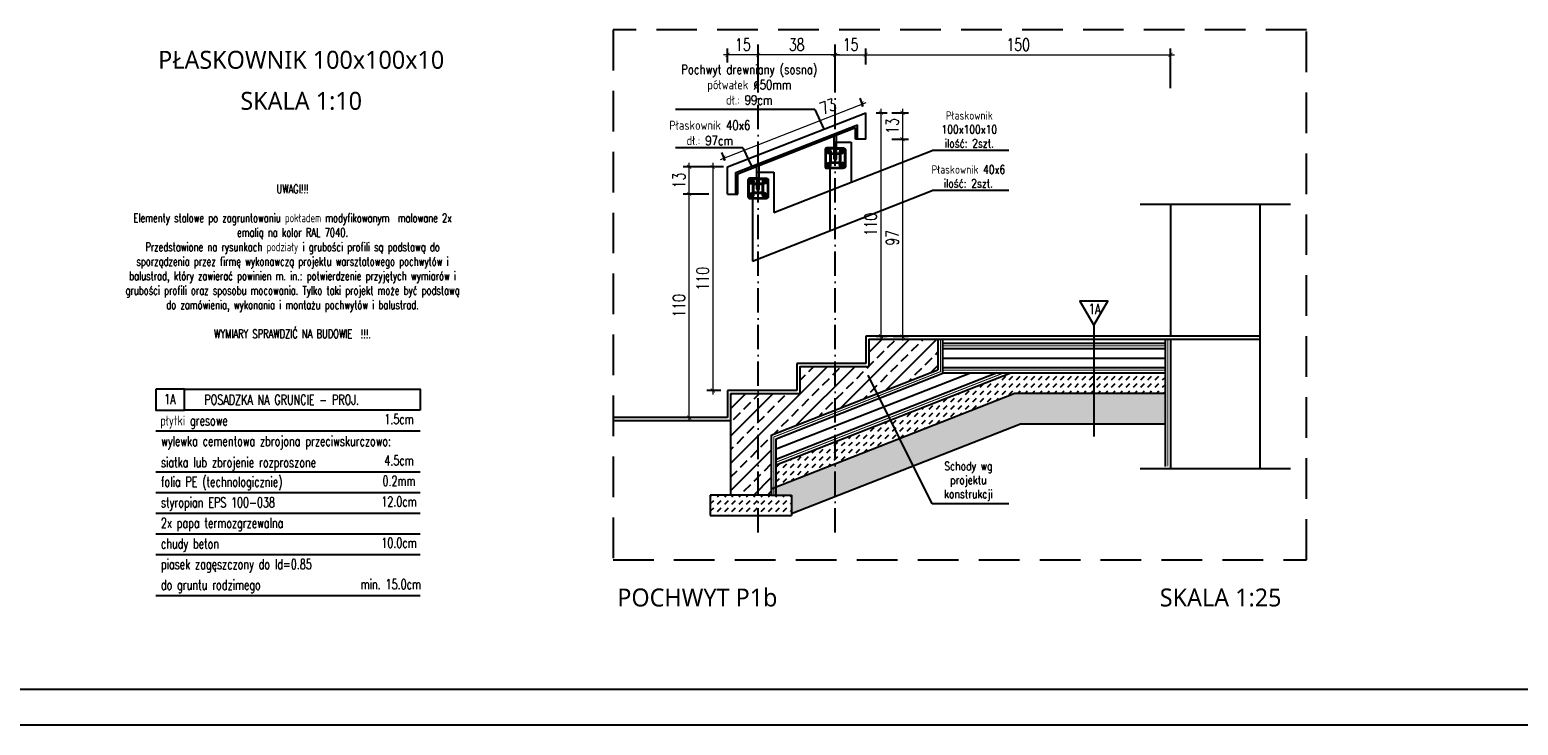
# Model space of a CAD drawing. Header units: millimetres. Extents: x 31969 to 285678, y -69766 to -1123.
# Tile 46 of 176: x 140356 to 141822, y -17558 to -16873. Entities that reach past the tile are written whole.
import ezdxf
from ezdxf.enums import TextEntityAlignment as Align
from ezdxf.lldxf.tags import DXFTag

# ---------------------------------------------------------------- set-up
doc = ezdxf.new("R2010")
doc.units = ezdxf.units.MM
for name, pattern in [('ACAD_ISO03W100', [30, 12, -18]), ('ACAD_ISO10W100', [18, 12, -3, 0, -3]), ('HIDDEN', [0.375, 0.25, -0.125])]:
    doc.linetypes.add(name, pattern=pattern)
for name, color, linetype in [('a-balustrada i pochwyt', 1, 'Continuous'), ('a-balustrady detal', 5, 'Continuous'), ('a-biblioteka', 251, 'Continuous'), ('a-opis 1', 3, 'Continuous'), ('a-opis 2', 1, 'Continuous'), ('a-opis 3', 15, 'Continuous'), ('a-osie', 4, 'ACAD_ISO10W100'), ('a-przekrój 2', 251, 'Continuous'), ('a-przekrój 4', 118, 'Continuous'), ('a-przerywana', 250, 'HIDDEN'), ('a-ramka', 7, 'Continuous'), ('a-widokowa', 3, 'Continuous'), ('a-wymiary', 11, 'Continuous')]:
    doc.layers.add(name, color=color, linetype=linetype)
doc.layers.add('a-pochwyt', color=1, linetype='Continuous', plot=False)
doc.styles.add('PRZEKRÓJ2', font='l_10646.ttf')
doc.styles.add('RS01507', font='romans.shx', dxfattribs={"width": 0.7, "height": 0.15})
doc.styles.add('WYMIAR', font='romans.shx', dxfattribs={"width": 0.8})
doc.styles.add('WYMIARY', font='simplex.shx', dxfattribs={"width": 0.75})
doc.linetypes.add('BATTING', pattern='A,0.0001,-0.1,[134,ltypeshp.shx,S=0.1,R=0,X=-0.1,Y=0],-0.2,[134,ltypeshp.shx,S=0.1,R=180,X=0.1,Y=0],-0.1', length=0.4001)
tags = doc.linetypes.add('DASHED', pattern=[0.75, 0.5, -0.25]).pattern_tags.tags
tags[6:7] = [DXFTag(74, 4), DXFTag(75, 0), DXFTag(340, '0'), DXFTag(46, 1.0), DXFTag(50, 0.0), DXFTag(44, 0.0), DXFTag(45, 0.0)]
tags[4:5] = [DXFTag(74, 4), DXFTag(75, 0), DXFTag(340, '0'), DXFTag(46, 1.0), DXFTag(50, 0.0), DXFTag(44, 0.0), DXFTag(45, 0.0)]
tags = doc.linetypes.add('DASHED2', pattern=[0.375, 0.25, -0.125]).pattern_tags.tags
tags[6:7] = [DXFTag(74, 4), DXFTag(75, 0), DXFTag(340, '0'), DXFTag(46, 1.0), DXFTag(50, 0.0), DXFTag(44, 0.0), DXFTag(45, 0.0)]
tags[4:5] = [DXFTag(74, 4), DXFTag(75, 0), DXFTag(340, '0'), DXFTag(46, 1.0), DXFTag(50, 0.0), DXFTag(44, 0.0), DXFTag(45, 0.0)]
doc.dimstyles.new('MAREK50', dxfattribs={"dimtxt": 12.5, "dimasz": 5, "dimexe": 3, "dimexo": 2, "dimgap": 3.5, "dimtad": 1, "dimdec": 1, "dimdsep": 46, "dimtxsty": 'WYMIARY', "dimblk1": 'ARCHTICK', "dimblk2": 'ARCHTICK', "dimsah": 1, "dimcen": 2.5, "dimdle": 5, "dimadec": 0, "dimazin": 0, "dimtfac": 1, "dimtdec": 1, "dimtmove": 1, "dimatfit": 3, "dimldrblk": 'ARCHTICK', "dimfxl": 1, "dimtolj": 1, "dimtzin": 0, "dimarcsym": 0})
pattern_1 = [(45, (-139143.6228, 17401.3717), (2e-16, 3.59210245), [2.54, -2.54])]

# ---------------------------------------------------------------- blocks, each defined once
blk = doc.blocks.new('_ARCHTICK')
at = {"color": 0, "linetype": 'ByBlock', "const_width": 0.15}
blk.add_lwpolyline([(-0.5, -0.5), (0.5, 0.5)], dxfattribs=at)
blk = doc.blocks.new('*D221')
at = {"layer": 'a-wymiary', "color": 0, "lineweight": 0, "ltscale": 100}
blk.add_line((139275.46, -17179.38), (139275.46, -17293.38), dxfattribs=at)
at = {"layer": 'a-wymiary', "color": 0, "linetype": 'ACAD_ISO03W100', "lineweight": -2, "ltscale": 100}
blk.add_line((139273.18, -17181.38), (139278.46, -17181.38), dxfattribs=at)
at = {"layer": 'a-wymiary', "color": 0, "lineweight": -2, "ltscale": 100}
blk.add_line((139273.18, -17291.38), (139278.46, -17291.38), dxfattribs=at)
at = {"layer": 'DEFPOINTS', "color": 0, "ltscale": 100}
for p in [(139271.18, -17181.38), (139271.18, -17291.38), (139275.46, -17291.38)]:
    blk.add_point(p, dxfattribs=at)
at = {"layer": 'a-wymiary', "color": 0, "lineweight": 0, "ltscale": 100, "xscale": 2, "yscale": 2, "zscale": 2}
for p, rotation in [((139275.46, -17181.38), 90), ((139275.46, -17291.38), 270)]:
    blk.add_blockref('_ARCHTICK', p, dxfattribs=dict(at, rotation=rotation))
at = {"layer": 'a-wymiary', "color": 0, "ltscale": 100, "insert": (139270.46, -17236.38), "char_height": 6, "attachment_point": 5, "rotation": 90, "style": 'WYMIARY'}
blk.add_mtext('\\A1;110', dxfattribs=at)
blk = doc.blocks.new('*D222')
at = {"layer": 'a-wymiary', "color": 0, "lineweight": 0, "ltscale": 100}
blk.add_line((139286.07, -17179.38), (139286.07, -17196.38), dxfattribs=at)
at = {"layer": 'a-wymiary', "color": 0, "linetype": 'ACAD_ISO03W100', "lineweight": -2, "ltscale": 100}
blk.add_line((139280.79, -17181.38), (139289.07, -17181.38), dxfattribs=at)
at = {"layer": 'a-wymiary', "color": 0, "lineweight": -2, "ltscale": 100}
blk.add_line((139280.79, -17194.38), (139289.07, -17194.38), dxfattribs=at)
at = {"layer": 'DEFPOINTS', "color": 0, "ltscale": 100}
for p in [(139278.79, -17181.38), (139278.79, -17194.38), (139286.07, -17194.38)]:
    blk.add_point(p, dxfattribs=at)
at = {"layer": 'a-wymiary', "color": 0, "lineweight": 0, "ltscale": 100, "xscale": 2, "yscale": 2, "zscale": 2}
for p, rotation in [((139286.07, -17181.38), 90), ((139286.07, -17194.38), 270)]:
    blk.add_blockref('_ARCHTICK', p, dxfattribs=dict(at, rotation=rotation))
at = {"layer": 'a-wymiary', "color": 0, "ltscale": 100, "insert": (139281.07, -17187.88), "char_height": 6, "attachment_point": 5, "rotation": 90, "style": 'WYMIARY'}
blk.add_mtext('\\A1;13', dxfattribs=at)
blk = doc.blocks.new('*D223')
at = {"layer": 'a-wymiary', "color": 0, "lineweight": 0, "ltscale": 100}
blk.add_line((139286.07, -17192.38), (139286.07, -17293.38), dxfattribs=at)
at = {"layer": 'a-wymiary', "color": 0, "linetype": 'ACAD_ISO03W100', "lineweight": -2, "ltscale": 100}
blk.add_line((139281.42, -17194.38), (139289.07, -17194.38), dxfattribs=at)
at = {"layer": 'a-wymiary', "color": 0, "lineweight": -2, "ltscale": 100}
blk.add_line((139281.42, -17291.38), (139289.07, -17291.38), dxfattribs=at)
at = {"layer": 'DEFPOINTS', "color": 0, "ltscale": 100}
for p in [(139279.42, -17194.38), (139279.42, -17291.38), (139286.07, -17291.38)]:
    blk.add_point(p, dxfattribs=at)
at = {"layer": 'a-wymiary', "color": 0, "lineweight": 0, "ltscale": 100, "xscale": 2, "yscale": 2, "zscale": 2}
for p, rotation in [((139286.07, -17194.38), 90), ((139286.07, -17291.38), 270)]:
    blk.add_blockref('_ARCHTICK', p, dxfattribs=dict(at, rotation=rotation))
at = {"layer": 'a-wymiary', "color": 0, "ltscale": 100, "insert": (139281.07, -17242.88), "char_height": 6, "attachment_point": 5, "rotation": 90, "style": 'WYMIARY'}
blk.add_mtext('\\A1;97', dxfattribs=at)
blk = doc.blocks.new('*D228')
at = {"layer": 'a-wymiary', "color": 0, "linetype": 'ACAD_ISO03W100', "lineweight": -2, "ltscale": 100}
blk.add_line((139196.71, -17208.05), (139189.73, -17208.05), dxfattribs=at)
at = {"layer": 'a-wymiary', "color": 0, "lineweight": 0, "ltscale": 100}
blk.add_line((139192.73, -17206.05), (139192.73, -17320.05), dxfattribs=at)
at = {"layer": 'a-wymiary', "color": 0, "lineweight": -2, "ltscale": 100}
blk.add_line((139196.71, -17318.05), (139189.73, -17318.05), dxfattribs=at)
at = {"layer": 'DEFPOINTS', "color": 0, "ltscale": 100}
for p in [(139198.71, -17208.05), (139192.73, -17318.05), (139198.71, -17318.05)]:
    blk.add_point(p, dxfattribs=at)
at = {"layer": 'a-wymiary', "color": 0, "lineweight": 0, "ltscale": 100, "xscale": 2, "yscale": 2, "zscale": 2}
for p, rotation in [((139192.73, -17208.05), 90), ((139192.73, -17318.05), 270)]:
    blk.add_blockref('_ARCHTICK', p, dxfattribs=dict(at, rotation=rotation))
at = {"layer": 'a-wymiary', "color": 0, "ltscale": 100, "insert": (139187.73, -17263.05), "char_height": 6, "attachment_point": 5, "rotation": 90, "style": 'WYMIARY'}
blk.add_mtext('\\A1;110', dxfattribs=at)
blk = doc.blocks.new('*D229')
at = {"layer": 'a-wymiary', "color": 0, "lineweight": -2, "ltscale": 100}
blk.add_line((139190.73, -17221.38), (139178.12, -17221.38), dxfattribs=at)
at = {"layer": 'a-wymiary', "color": 0, "lineweight": 0, "ltscale": 100}
blk.add_line((139181.12, -17333.38), (139181.12, -17219.38), dxfattribs=at)
at = {"layer": 'a-wymiary', "color": 0, "linetype": 'ACAD_ISO03W100', "lineweight": -2, "ltscale": 100}
blk.add_line((139182.14, -17331.38), (139178.12, -17331.38), dxfattribs=at)
at = {"layer": 'DEFPOINTS', "color": 0, "ltscale": 100}
for p in [(139181.12, -17221.38), (139192.73, -17221.38), (139184.14, -17331.38)]:
    blk.add_point(p, dxfattribs=at)
at = {"layer": 'a-wymiary', "color": 0, "lineweight": 0, "ltscale": 100, "xscale": 2, "yscale": 2, "zscale": 2}
for p, rotation in [((139181.12, -17221.38), 90), ((139181.12, -17331.38), 270)]:
    blk.add_blockref('_ARCHTICK', p, dxfattribs=dict(at, rotation=rotation))
at = {"layer": 'a-wymiary', "color": 0, "ltscale": 100, "insert": (139176.12, -17276.38), "char_height": 6, "attachment_point": 5, "rotation": 90, "style": 'WYMIARY'}
blk.add_mtext('\\A1;110', dxfattribs=at)
blk = doc.blocks.new('*D230')
at = {"layer": 'a-wymiary', "color": 0, "lineweight": -2, "ltscale": 100}
blk.add_line((139198.01, -17208.05), (139178.12, -17208.05), dxfattribs=at)
at = {"layer": 'a-wymiary', "color": 0, "lineweight": 0, "ltscale": 100}
blk.add_line((139181.12, -17223.38), (139181.12, -17206.05), dxfattribs=at)
at = {"layer": 'a-wymiary', "color": 0, "linetype": 'ACAD_ISO03W100', "lineweight": -2, "ltscale": 100}
blk.add_line((139190.73, -17221.38), (139178.12, -17221.38), dxfattribs=at)
at = {"layer": 'DEFPOINTS', "color": 0, "ltscale": 100}
for p in [(139181.12, -17208.05), (139200.01, -17208.05), (139192.73, -17221.38)]:
    blk.add_point(p, dxfattribs=at)
at = {"layer": 'a-wymiary', "color": 0, "lineweight": 0, "ltscale": 100, "xscale": 2, "yscale": 2, "zscale": 2}
for p, rotation in [((139181.12, -17208.05), 90), ((139181.12, -17221.38), 270)]:
    blk.add_blockref('_ARCHTICK', p, dxfattribs=dict(at, rotation=rotation))
at = {"layer": 'a-wymiary', "color": 0, "ltscale": 100, "insert": (139176.12, -17214.72), "char_height": 6, "attachment_point": 5, "rotation": 90, "style": 'WYMIARY'}
blk.add_mtext('\\A1;13', dxfattribs=at)
blk = doc.blocks.new('*D224')
at = {"layer": 'a-wymiary', "color": 0, "lineweight": -2, "ltscale": 100}
blk.add_line((139215.01, -17159.66), (139215.01, -17149.83), dxfattribs=at)
at = {"layer": 'a-wymiary', "color": 0, "linetype": 'ACAD_ISO03W100', "lineweight": -2, "ltscale": 100}
blk.add_line((139253.01, -17159.66), (139253.01, -17149.83), dxfattribs=at)
at = {"layer": 'a-wymiary', "color": 0, "lineweight": 0, "ltscale": 100}
blk.add_line((139255.01, -17152.83), (139213.01, -17152.83), dxfattribs=at)
at = {"layer": 'DEFPOINTS', "color": 0, "ltscale": 100}
for p in [(139215.01, -17152.83), (139215.01, -17161.66), (139253.01, -17161.66)]:
    blk.add_point(p, dxfattribs=at)
at = {"layer": 'a-wymiary', "color": 0, "lineweight": 0, "ltscale": 100, "xscale": 2, "yscale": 2, "zscale": 2, "rotation": 180}
blk.add_blockref('_ARCHTICK', (139215.01, -17152.83), dxfattribs=at)
at = {"layer": 'a-wymiary', "color": 0, "lineweight": 0, "ltscale": 100, "xscale": 2, "yscale": 2, "zscale": 2}
blk.add_blockref('_ARCHTICK', (139253.01, -17152.83), dxfattribs=at)
at = {"layer": 'a-wymiary', "color": 0, "ltscale": 100, "insert": (139234.01, -17147.83), "char_height": 6, "attachment_point": 5, "style": 'WYMIARY'}
blk.add_mtext('\\A1;38', dxfattribs=at)
blk = doc.blocks.new('*D225')
at = {"layer": 'a-wymiary', "color": 0, "lineweight": -2, "ltscale": 100}
blk.add_line((139200.01, -17156.63), (139200.01, -17149.83), dxfattribs=at)
at = {"layer": 'a-wymiary', "color": 0, "linetype": 'ACAD_ISO03W100', "lineweight": -2, "ltscale": 100}
blk.add_line((139215.01, -17156.63), (139215.01, -17149.83), dxfattribs=at)
at = {"layer": 'a-wymiary', "color": 0, "lineweight": 0, "ltscale": 100}
blk.add_line((139217.01, -17152.83), (139198.01, -17152.83), dxfattribs=at)
at = {"layer": 'DEFPOINTS', "color": 0, "ltscale": 100}
for p in [(139200.01, -17152.83), (139200.01, -17158.63), (139215.01, -17158.63)]:
    blk.add_point(p, dxfattribs=at)
at = {"layer": 'a-wymiary', "color": 0, "lineweight": 0, "ltscale": 100, "xscale": 2, "yscale": 2, "zscale": 2, "rotation": 180}
blk.add_blockref('_ARCHTICK', (139200.01, -17152.83), dxfattribs=at)
at = {"layer": 'a-wymiary', "color": 0, "lineweight": 0, "ltscale": 100, "xscale": 2, "yscale": 2, "zscale": 2}
blk.add_blockref('_ARCHTICK', (139215.01, -17152.83), dxfattribs=at)
at = {"layer": 'a-wymiary', "color": 0, "ltscale": 100, "insert": (139207.51, -17147.83), "char_height": 6, "attachment_point": 5, "style": 'WYMIARY'}
blk.add_mtext('\\A1;15', dxfattribs=at)
blk = doc.blocks.new('*D226')
at = {"layer": 'a-wymiary', "color": 0, "linetype": 'ACAD_ISO03W100', "lineweight": -2, "ltscale": 100}
blk.add_line((139253.01, -17157.66), (139253.01, -17149.83), dxfattribs=at)
at = {"layer": 'a-wymiary', "color": 0, "lineweight": -2, "ltscale": 100}
blk.add_line((139268.01, -17157.66), (139268.01, -17149.83), dxfattribs=at)
at = {"layer": 'a-wymiary', "color": 0, "lineweight": 0, "ltscale": 100}
blk.add_line((139251.01, -17152.83), (139270.01, -17152.83), dxfattribs=at)
at = {"layer": 'DEFPOINTS', "color": 0, "ltscale": 100}
for p in [(139268.01, -17152.83), (139253.01, -17159.66), (139268.01, -17159.66)]:
    blk.add_point(p, dxfattribs=at)
at = {"layer": 'a-wymiary', "color": 0, "lineweight": 0, "ltscale": 100, "xscale": 2, "yscale": 2, "zscale": 2, "rotation": 180}
blk.add_blockref('_ARCHTICK', (139253.01, -17152.83), dxfattribs=at)
at = {"layer": 'a-wymiary', "color": 0, "lineweight": 0, "ltscale": 100, "xscale": 2, "yscale": 2, "zscale": 2}
blk.add_blockref('_ARCHTICK', (139268.01, -17152.83), dxfattribs=at)
at = {"layer": 'a-wymiary', "color": 0, "ltscale": 100, "insert": (139260.51, -17147.83), "char_height": 6, "attachment_point": 5, "style": 'WYMIARY'}
blk.add_mtext('\\A1;15', dxfattribs=at)
blk = doc.blocks.new('*D227')
at = {"layer": 'a-wymiary', "color": 0, "linetype": 'ACAD_ISO03W100', "lineweight": -2, "ltscale": 100}
blk.add_line((139268.01, -17157.66), (139268.01, -17149.83), dxfattribs=at)
at = {"layer": 'a-wymiary', "color": 0, "lineweight": -2, "ltscale": 100}
blk.add_line((139418.01, -17169.2), (139418.01, -17149.83), dxfattribs=at)
at = {"layer": 'a-wymiary', "color": 0, "lineweight": 0, "ltscale": 100}
blk.add_line((139266.01, -17152.83), (139420.01, -17152.83), dxfattribs=at)
at = {"layer": 'DEFPOINTS', "color": 0, "ltscale": 100}
for p in [(139418.01, -17152.83), (139268.01, -17159.66), (139418.01, -17171.2)]:
    blk.add_point(p, dxfattribs=at)
at = {"layer": 'a-wymiary', "color": 0, "lineweight": 0, "ltscale": 100, "xscale": 2, "yscale": 2, "zscale": 2, "rotation": 180}
blk.add_blockref('_ARCHTICK', (139268.01, -17152.83), dxfattribs=at)
at = {"layer": 'a-wymiary', "color": 0, "lineweight": 0, "ltscale": 100, "xscale": 2, "yscale": 2, "zscale": 2}
blk.add_blockref('_ARCHTICK', (139418.01, -17152.83), dxfattribs=at)
at = {"layer": 'a-wymiary', "color": 0, "ltscale": 100, "insert": (139343.01, -17147.83), "char_height": 6, "attachment_point": 5, "style": 'WYMIARY'}
blk.add_mtext('\\A1;150', dxfattribs=at)
blk = doc.blocks.new('*D231')
at = {"layer": 'a-wymiary', "color": 0, "lineweight": 0, "ltscale": 100}
blk.add_line((139196.43, -17204.4), (139268.15, -17176.27), dxfattribs=at)
at = {"layer": 'a-wymiary', "color": 0, "lineweight": -2, "ltscale": 100}
blk.add_line((139266.78, -17178.26), (139265.19, -17174.21), dxfattribs=at)
at = {"layer": 'a-wymiary', "color": 0, "linetype": 'ACAD_ISO03W100', "lineweight": -2, "ltscale": 100}
blk.add_line((139198.78, -17204.93), (139197.19, -17200.87), dxfattribs=at)
at = {"layer": 'DEFPOINTS', "color": 0, "ltscale": 100}
for p in [(139266.29, -17177), (139267.51, -17180.12), (139199.51, -17206.79)]:
    blk.add_point(p, dxfattribs=at)
at = {"layer": 'a-wymiary', "color": 0, "lineweight": 0, "ltscale": 100, "xscale": 2, "yscale": 2, "zscale": 2}
for p, rotation in [((139266.29, -17177), 21.41292078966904), ((139198.29, -17203.67), 201.4129207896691)]:
    blk.add_blockref('_ARCHTICK', p, dxfattribs=dict(at, rotation=rotation))
at = {"layer": 'a-wymiary', "color": 0, "ltscale": 100, "insert": (139249.43, -17178.24), "char_height": 6, "attachment_point": 5, "rotation": 21.41292, "style": 'WYMIARY'}
blk.add_mtext('\\A1;73', dxfattribs=at)
blk = doc.blocks.new('A$C15DF2087')
at = {"layer": 'a-przekrój 4'}
h = blk.add_hatch(dxfattribs=at)
h.set_pattern_fill('BRASS,_O', color=256, scale=1.5, angle=45)
h.set_pattern_definition([(45, (-139143.623, 17401.372), (-6.7351921, 6.7351921), []), (45, (-139146.99, 17404.739), (-6.7351921, 6.7351921), [4.7625, -2.38125])])
h.paths.add_polyline_path([(159.88, 93.46), (159.88, 108.5), (125.88, 108.5), (125.88, 95.17), (91.88, 95.17), (91.88, 81.83), (57.88, 81.83), (57.88, 31.83), (77.88, 31.83), (77.88, 61.31)])
h = blk.add_hatch(dxfattribs=at)
h.set_pattern_fill('DASH', color=256, scale=0.8, angle=45, style=0)
h.set_pattern_definition(pattern_1)
h.paths.add_polyline_path([(195.82, 92), (271.9, 92), (271.9, 82), (197.71, 82), (77.88, 35.01), (77.88, 45.75)])
at = {"layer": 'a-przekrój 4', "ltscale": 1.5}
h = blk.add_hatch(dxfattribs=at)
h.set_pattern_fill('DOTS', color=256, angle=45, style=0)
h.set_pattern_definition([(45, (-139143.6228, 17401.3717), (-0.561266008, 1.683798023), [0, -1.5875])])
h.paths.add_polyline_path([(200.55, 67), (271.9, 67), (271.9, 82), (197.71, 82), (77.88, 35.01), (77.88, 31.83), (87.88, 31.83), (87.88, 22.82)])
at = {"layer": 'a-przekrój 4'}
h = blk.add_hatch(dxfattribs=at)
h.set_pattern_fill('DASH', color=256, scale=0.8, angle=45, style=0)
h.set_pattern_definition(pattern_1)
h.paths.add_polyline_path([(57.88, 31.83), (47.88, 31.83), (47.88, 21.83), (87.88, 21.83), (87.88, 31.83), (77.88, 31.83)])
at = {"layer": 'a-balustrada i pochwyt'}
for p, q in [((79.14, 170.85), (157.08, 201.42)), ((68.65, 147.02), (157.08, 181.69)), ((236.7, 115.4), (236.7, 60.72))]:
    blk.add_line(p, q, dxfattribs=at)
blk.add_lwpolyline([(236.7, 115.4), (243.58, 127.31), (229.83, 127.31), (236.7, 115.4), (236.7, 115.4)], dxfattribs=at)
at = {"layer": 'a-balustrady detal', "ltscale": 0.1}
for p, q in [((56.38, 193.32), (124.38, 219.99)), ((124.38, 206.99), (124.38, 219.99)), ((61.38, 189.91), (119.38, 212.66)), ((119.38, 206.99), (119.38, 212.66)), ((124.38, 206.99), (119.38, 206.99)), ((56.38, 179.99), (56.38, 193.32)), ((56.38, 179.99), (61.38, 179.99))]:
    blk.add_line(p, q, dxfattribs=at)
at = {"layer": 'a-balustrady detal', "ltscale": 0.5}
blk.add_line((61.38, 179.99), (61.38, 189.91), dxfattribs=at)
at = {"layer": 'a-biblioteka', "ltscale": 0.1}
for p, q in [((60.38, 190.59), (120.38, 214.12)), ((120.38, 206.99), (120.38, 214.12)), ((104.91, 200.99), (106.18, 200.99)), ((105.33, 201.48), (106.18, 201.98)), ((105.33, 200.5), (105.33, 201.48)), ((106.18, 200.01), (105.33, 200.5)), ((106.18, 199.72), (106.18, 202.26)), ((106.18, 199.72), (106.18, 202.26)), ((107.03, 201.48), (106.18, 201.98)), ((107.45, 200.99), (106.18, 200.99)), ((106.18, 200.01), (107.03, 200.5)), ((107.03, 200.5), (107.03, 201.48)), ((109.98, 202.69), (108.78, 202.69)), ((108.78, 202.29), (109.98, 202.29)), ((108.78, 200.19), (109.98, 200.19)), ((109.98, 199.79), (108.78, 199.79)), ((111.31, 200.99), (112.58, 200.99)), ((111.74, 201.48), (112.58, 201.98)), ((111.74, 200.5), (111.74, 201.48)), ((112.58, 200.01), (111.74, 200.5)), ((112.58, 199.72), (112.58, 202.26)), ((112.58, 199.72), (112.58, 202.26)), ((113.43, 201.48), (112.58, 201.98)), ((113.85, 200.99), (112.58, 200.99)), ((112.58, 200.01), (113.43, 200.5)), ((113.43, 200.5), (113.43, 201.48)), ((60.38, 179.99), (60.38, 190.59)), ((104.91, 194.39), (106.18, 194.39)), ((106.18, 195.38), (105.33, 194.88)), ((105.33, 194.88), (105.33, 193.9)), ((105.33, 193.9), (106.18, 193.41)), ((106.18, 195.66), (106.18, 193.12)), ((106.18, 195.66), (106.18, 193.12)), ((106.18, 195.38), (107.03, 194.88)), ((107.45, 194.39), (106.18, 194.39)), ((107.03, 193.9), (106.18, 193.41)), ((107.03, 194.88), (107.03, 193.9)), ((111.31, 194.39), (112.58, 194.39)), ((112.58, 195.38), (111.74, 194.88)), ((111.74, 194.88), (111.74, 193.9)), ((111.74, 193.9), (112.58, 193.41)), ((112.58, 195.66), (112.58, 193.12)), ((112.58, 195.66), (112.58, 193.12)), ((112.58, 195.38), (113.43, 194.88)), ((113.85, 194.39), (112.58, 194.39)), ((113.43, 193.9), (112.58, 193.41)), ((113.43, 194.88), (113.43, 193.9)), ((66.91, 186.09), (68.18, 186.09)), ((67.33, 186.58), (68.18, 187.07)), ((67.33, 185.6), (67.33, 186.58)), ((68.18, 185.11), (67.33, 185.6)), ((68.18, 184.82), (68.18, 187.36)), ((68.18, 184.82), (68.18, 187.36)), ((69.03, 186.58), (68.18, 187.07)), ((69.45, 186.09), (68.18, 186.09)), ((68.18, 185.11), (69.03, 185.6)), ((69.03, 185.6), (69.03, 186.58)), ((71.98, 187.79), (70.78, 187.79)), ((70.78, 187.39), (71.98, 187.39)), ((70.78, 185.29), (71.98, 185.29)), ((71.98, 184.89), (70.78, 184.89)), ((73.31, 186.09), (74.58, 186.09)), ((73.74, 186.58), (74.58, 187.07)), ((73.74, 185.6), (73.74, 186.58)), ((74.58, 185.11), (73.74, 185.6)), ((74.58, 184.82), (74.58, 187.36)), ((74.58, 184.82), (74.58, 187.36)), ((75.43, 186.58), (74.58, 187.07)), ((75.85, 186.09), (74.58, 186.09)), ((74.58, 185.11), (75.43, 185.6)), ((75.43, 185.6), (75.43, 186.58)), ((66.91, 179.49), (68.18, 179.49)), ((68.18, 180.47), (67.33, 179.98)), ((67.33, 179.98), (67.33, 179)), ((67.33, 179), (68.18, 178.51)), ((68.18, 180.76), (68.18, 178.22)), ((68.18, 180.76), (68.18, 178.22)), ((68.18, 180.47), (69.03, 179.98)), ((69.45, 179.49), (68.18, 179.49)), ((69.03, 179), (68.18, 178.51)), ((69.03, 179.98), (69.03, 179)), ((73.31, 179.49), (74.58, 179.49)), ((74.58, 180.47), (73.74, 179.98)), ((73.74, 179.98), (73.74, 179)), ((73.74, 179), (74.58, 178.51)), ((74.58, 180.76), (74.58, 178.22)), ((74.58, 180.76), (74.58, 178.22)), ((74.58, 180.47), (75.43, 179.98)), ((75.85, 179.49), (74.58, 179.49)), ((75.43, 179), (74.58, 178.51)), ((75.43, 179.98), (75.43, 179))]:
    blk.add_line(p, q, dxfattribs=at)
for points in [[(108.78, 202.29), (105.28, 202.29, 0.414214), (104.78, 201.79), (104.78, 193.59, 0.414214), (105.28, 193.09), (113.48, 193.09)], [(109.98, 200.19), (110.98, 200.19, -0.414214), (111.88, 199.29), (111.88, 196.09, -0.414214), (110.98, 195.19), (107.78, 195.19, -0.414214), (106.88, 196.09), (106.88, 199.29, -0.414214), (107.78, 200.19), (108.78, 200.19)], [(109.98, 199.79), (110.98, 199.79, -0.414214), (111.48, 199.29), (111.48, 196.09, -0.414214), (110.98, 195.59), (107.78, 195.59, -0.414214), (107.28, 196.09), (107.28, 199.29, -0.414214), (107.78, 199.79), (108.78, 199.79)], [(109.98, 202.29), (113.48, 202.29, -0.414214), (113.98, 201.79), (113.98, 193.59, -0.414214), (113.48, 193.09), (111.88, 193.09)], [(70.78, 187.39), (67.28, 187.39, 0.414214), (66.78, 186.89), (66.78, 178.69, 0.414214), (67.28, 178.19), (75.48, 178.19)], [(71.98, 185.29), (72.98, 185.29, -0.414214), (73.88, 184.39), (73.88, 181.19, -0.414214), (72.98, 180.29), (69.78, 180.29, -0.414214), (68.88, 181.19), (68.88, 184.39, -0.414214), (69.78, 185.29), (70.78, 185.29)], [(71.98, 184.89), (72.98, 184.89, -0.414214), (73.48, 184.39), (73.48, 181.19, -0.414214), (72.98, 180.69), (69.78, 180.69, -0.414214), (69.28, 181.19), (69.28, 184.39, -0.414214), (69.78, 184.89), (70.78, 184.89)], [(71.98, 187.39), (75.48, 187.39, -0.414214), (75.98, 186.89), (75.98, 178.69, -0.414214), (75.48, 178.19), (73.88, 178.19)]]:
    blk.add_lwpolyline(points, format="xyb", dxfattribs=at)
for centre, major_axis, ratio, start_param, end_param in [((106.18, 200.99), (0.74, 0.74), 0.999612, 0.785592, 3.927185), ((106.18, 200.99), (0.277, -0.277), 1, 8.63938, 11.780972), ((112.58, 200.99), (0.74, 0.74), 0.999612, 0.785592, 3.927185), ((112.58, 200.99), (0.277, -0.277), 1, 8.63938, 11.780972), ((106.18, 194.39), (-0.74, -0.74), 1, 0.785398, 3.926991), ((106.18, 194.39), (-0.277, 0.277), 1, 8.63938, 11.780972), ((112.58, 194.39), (-0.74, -0.74), 1, 0.785398, 3.926991), ((112.58, 194.39), (-0.277, 0.277), 1, 8.63938, 11.780972), ((68.18, 186.09), (0.74, 0.74), 0.999612, 0.785592, 3.927185), ((68.18, 186.09), (0.277, -0.277), 1, 8.63938, 11.780972), ((74.58, 186.09), (0.74, 0.74), 0.999612, 0.785592, 3.927185), ((74.58, 186.09), (0.277, -0.277), 1, 8.63938, 11.780972), ((68.18, 179.49), (-0.74, -0.74), 1, 0.785398, 3.926991), ((68.18, 179.49), (-0.277, 0.277), 1, 8.63938, 11.780972), ((74.58, 179.49), (-0.74, -0.74), 1, 0.785398, 3.926991), ((74.58, 179.49), (-0.277, 0.277), 1, 8.63938, 11.780972)]:
    blk.add_ellipse(centre, major_axis=major_axis, ratio=ratio, start_param=start_param, end_param=end_param, dxfattribs=at)
at = {"layer": 'a-biblioteka', "ltscale": 0.1, "extrusion": (0, 0, -1)}
for centre, major_axis, ratio, start_param, end_param in [((106.18, 200.99), (-0.74, 0.74), 1, 0.785398, 3.926991), ((106.18, 200.99), (-0.277, -0.277), 1, 8.63938, 11.780972), ((112.58, 200.99), (-0.74, 0.74), 1, 0.785398, 3.926991), ((112.58, 200.99), (-0.277, -0.277), 1, 8.63938, 11.780972), ((106.18, 194.39), (-0.74, 0.74), 0.999612, 3.927185, 7.068778), ((106.18, 194.39), (0.277, 0.277), 1, 8.63938, 11.780972), ((112.58, 194.39), (-0.74, 0.74), 0.999612, 3.927185, 7.068778), ((112.58, 194.39), (0.277, 0.277), 1, 8.63938, 11.780972), ((68.18, 186.09), (-0.74, 0.74), 1, 0.785398, 3.926991), ((68.18, 186.09), (-0.277, -0.277), 1, 8.63938, 11.780972), ((74.58, 186.09), (-0.74, 0.74), 1, 0.785398, 3.926991), ((74.58, 186.09), (-0.277, -0.277), 1, 8.63938, 11.780972), ((68.18, 179.49), (-0.74, 0.74), 0.999612, 3.927185, 7.068778), ((68.18, 179.49), (0.277, 0.277), 1, 8.63938, 11.780972), ((74.58, 179.49), (-0.74, 0.74), 0.999612, 3.927185, 7.068778), ((74.58, 179.49), (0.277, 0.277), 1, 8.63938, 11.780972)]:
    blk.add_ellipse(centre, major_axis=major_axis, ratio=ratio, start_param=start_param, end_param=end_param, dxfattribs=at)
at = {"layer": 'a-opis 2', "ltscale": 0.1}
for p, q in [((99.25, 221.59), (30.79, 221.59)), ((99.25, 221.59), (103.81, 211.92)), ((109.98, 205.59), (117.14, 205.59)), ((117.14, 205.59), (117.14, 185.76)), ((63.95, 202.72), (30.79, 202.72)), ((63.95, 202.72), (68.22, 193.67)), ((194.75, 201.42), (157.08, 201.42)), ((71.98, 190.69), (79.14, 190.69)), ((79.14, 190.69), (79.14, 170.85)), ((106.65, 192.69), (106.65, 161.92)), ((68.65, 177.79), (68.65, 147.02)), ((194.75, 181.69), (157.08, 181.69)), ((157.08, 27.53), (125.53, 90.83)), ((194.75, 27.53), (157.08, 27.53))]:
    blk.add_line(p, q, dxfattribs=at)
at = {"layer": 'a-osie'}
for p, q in [((71.38, 13.37), (71.38, 253.55)), ((109.38, 13.37), (109.38, 253.55))]:
    blk.add_line(p, q, dxfattribs=at)
at = {"layer": 'a-pochwyt', "ltscale": 0.1}
for p, q in [((108.78, 197.39), (108.78, 208.5)), ((109.98, 197.39), (109.98, 208.97)), ((109.98, 202.69), (109.98, 202.69)), ((70.78, 182.49), (70.78, 193.6)), ((71.98, 182.49), (71.98, 194.07)), ((71.98, 187.79), (71.98, 187.79))]:
    blk.add_line(p, q, dxfattribs=at)
for points in [[(108.78, 202.69), (105.28, 202.69, 0.414214), (104.38, 201.79), (104.38, 193.59, 0.414214), (105.28, 192.69), (113.48, 192.69)], [(109.98, 202.69), (113.48, 202.69, -0.414214), (114.38, 201.79), (114.38, 193.59, -0.414214), (113.48, 192.69), (111.88, 192.69)], [(70.78, 187.79), (67.28, 187.79, 0.414214), (66.38, 186.89), (66.38, 178.69, 0.414214), (67.28, 177.79), (75.48, 177.79)], [(71.98, 187.79), (75.48, 187.79, -0.414214), (76.38, 186.89), (76.38, 178.69, -0.414214), (75.48, 177.79), (73.88, 177.79)]]:
    blk.add_lwpolyline(points, format="xyb", dxfattribs=at)
for centre in [(109.38, 197.39), (71.38, 182.49)]:
    blk.add_arc(centre, 0.6, 180, 0, dxfattribs=at)
at = {"layer": 'a-przekrój 2'}
for p, q in [((271.9, 106.48), (162.37, 106.48)), ((189.02, 92), (80.37, 49.39)), ((271.9, 94.48), (162.37, 94.48))]:
    blk.add_line(p, q, dxfattribs=at)
at = {"layer": 'a-przekrój 4'}
for p, q in [((125.88, 108.5), (274.38, 108.5)), ((125.88, 108.5), (125.88, 95.17)), ((159.88, 108.5), (159.88, 93.46)), ((162.37, 91.77), (162.37, 108.4)), ((162.37, 104), (271.9, 104)), ((187.35, 108.5), (274.38, 108.5)), ((271.9, 45.96), (271.9, 108.4)), ((77.88, 61.31), (159.88, 93.46)), ((80.37, 46.72), (195.82, 92)), ((80.37, 59.61), (162.37, 91.77)), ((91.88, 95.17), (125.88, 95.17)), ((91.88, 95.17), (91.88, 81.83)), ((162.37, 92), (271.9, 92)), ((57.88, 81.83), (91.88, 81.83)), ((57.88, 81.83), (57.88, 31.83)), ((77.88, 35.01), (197.71, 82)), ((197.71, 82), (271.9, 82)), ((0.46, 68.5), (57.88, 68.5)), ((87.88, 22.82), (200.55, 67)), ((200.55, 67), (271.9, 67)), ((77.88, 61.31), (77.88, 31.83)), ((80.37, 31.83), (80.37, 59.61)), ((57.88, 31.83), (47.88, 31.83)), ((47.88, 31.83), (47.88, 21.83)), ((77.88, 31.83), (57.88, 31.83)), ((77.88, 31.83), (87.88, 31.83)), ((87.88, 31.83), (87.88, 21.83)), ((47.88, 21.83), (87.88, 21.83))]:
    blk.add_line(p, q, dxfattribs=at)
at = {"layer": 'a-przekrój 4', "linetype": 'BATTING', "ltscale": 8}
for p, q in [((162.37, 99.29), (271.9, 99.29)), ((80.37, 54.55), (175.87, 92))]:
    blk.add_line(p, q, dxfattribs=at)
at = {"layer": 'a-przekrój 4', "linetype": 'DASHED', "ltscale": 8, "const_width": 0.5}
for points in [[(161.15, 108.4), (161.15, 92.6), (79.15, 60.45), (79.15, 31.83)], [(271.9, 105.26), (162.37, 105.26)], [(273.12, 108.4), (273.12, 45.96)], [(80.37, 48.08), (192.36, 92)], [(162.37, 93.26), (271.9, 93.26)]]:
    blk.add_lwpolyline(points, dxfattribs=at)
at = {"layer": 'a-przerywana', "color": 3, "ltscale": 80}
blk.add_lwpolyline([(341.31, 260.83), (0, 260.83), (0, 0), (341.31, 0)], close=True, dxfattribs=at)
at = {"layer": 'a-widokowa', "linetype": 'DASHED2', "ltscale": 30}
for p, q in [((259.38, 175.04), (333.38, 175.04)), ((259.38, 44.93), (333.38, 44.93))]:
    blk.add_line(p, q, dxfattribs=at)
at = {"layer": 'a-widokowa'}
for p, q in [((274.38, 175.04), (274.38, 109.99)), ((318.38, 175.04), (318.38, 109.99)), ((318.38, 109.99), (124.38, 109.99)), ((124.38, 109.99), (124.38, 96.65)), ((318.38, 109.99), (318.38, 44.93)), ((274.38, 108.5), (274.38, 44.93)), ((274.38, 108.5), (318.38, 108.5)), ((124.38, 96.65), (90.38, 96.65)), ((90.38, 96.65), (90.38, 83.32)), ((90.38, 83.32), (56.38, 83.32)), ((56.38, 83.32), (56.38, 69.99)), ((56.38, 69.99), (0.46, 69.99))]:
    blk.add_line(p, q, dxfattribs=at)
at = {"layer": 'a-balustrada i pochwyt', "style": 'RS01507', "width": 0.7}
blk.add_text('1A', height=5.194, dxfattribs=at).set_placement((236.99, 123.41), align=Align.MIDDLE_CENTER)
at = {"layer": 'a-opis 2', "ltscale": 0.1, "style": 'WYMIAR'}
for s, insert, char_height, width, attachment_point in [('\\pxqc;Pochwyt drewniany (sosna)\\Ppółwałek %%C50mm\\Pdł.: 99cm', (114.5, 243.59), 4.5269, 94.9255, 3), ('\\pxqc;Płaskownik\\P100x100x10\\Pilość: 2szt.', (157.76, 202.88), 4.1154, 35.1687, 7), ('\\pxqc;Płaskownik 40x6\\Pdł.: 97cm', (95.09, 216.12), 4.5269, 94.9255, 3), ('\\pxqc;Płaskownik 40x6\\Pilość: 2szt.', (153.86, 183.16), 4.1154, 42.0493, 7), ('\\pxqc;Schody wg projektu konstrukcji', (153.86, 28.99), 4.1154, 42.0493, 7)]:
    blk.add_mtext(s, dxfattribs=dict(at, insert=insert, char_height=char_height, width=width, attachment_point=attachment_point))
at = {"layer": 'a-wymiary', "ltscale": 100}
for base, p1, p2, angle, picture, middle in [((56.38, 248.54), (71.38, 242.74), (56.38, 242.74), 180, '*D225', (63.88, 253.54)), ((71.38, 248.54), (109.38, 239.71), (71.38, 239.71), 180, '*D224', (90.38, 253.54)), ((124.38, 248.54), (109.38, 241.71), (124.38, 241.71), 180, '*D226', (116.88, 253.54)), ((274.38, 248.54), (124.38, 241.71), (274.38, 230.17), 180, '*D227', (199.38, 253.54)), ((131.84, 109.99), (127.56, 219.99), (127.56, 109.99), 90, '*D221', (126.84, 164.99)), ((142.45, 206.99), (135.17, 219.99), (135.17, 206.99), 90, '*D222', (137.45, 213.49)), ((142.45, 109.99), (135.79, 206.99), (135.79, 109.99), 90, '*D223', (137.45, 158.49)), ((49.1, 83.32), (55.09, 193.32), (55.09, 83.32), 90, '*D228', (44.1, 138.32)), ((37.5, 179.99), (40.52, 69.99), (49.1, 179.99), 90, '*D229', (32.5, 124.99))]:
    dim = blk.add_linear_dim(base=base, p1=p1, p2=p2, angle=angle, dimstyle='MAREK50', override={"dimtxt": 6, "dimasz": 2, "dimgap": 2, "dimdle": 2, "dimfxl": 10, "dimlwd": 0}, dxfattribs=at)
    dim.commit()
    dim.dimension.update_dxf_attribs({"geometry": picture, "text_midpoint": middle, "insert": (-139143.62, 17401.37)})
dim = blk.add_linear_dim(base=(122.66, 224.37), p1=(55.89, 194.58), p2=(123.89, 221.25), angle=21.41292, dimstyle='MAREK50', override={"dimtxt": 6, "dimasz": 2, "dimgap": 2, "dimdle": 2, "dimfxl": 10, "dimlwd": 0}, dxfattribs=at)
dim.commit()
dim.dimension.update_dxf_attribs({"geometry": '*D231', "text_midpoint": (107.63, 218.47), "dimtype": 129, "insert": (-139143.62, 17401.37)})
dim = blk.add_linear_dim(base=(37.5, 193.32), p1=(49.1, 179.99), p2=(56.38, 193.32), angle=90, text='13', dimstyle='MAREK50', override={"dimtxt": 6, "dimasz": 2, "dimgap": 2, "dimdle": 2, "dimfxl": 10, "dimlwd": 0}, dxfattribs=at)
dim.commit()
dim.dimension.update_dxf_attribs({"geometry": '*D230', "text_midpoint": (32.5, 186.65), "insert": (-139143.62, 17401.37)})

msp = doc.modelspace()

# ---------------------------------------------------------------- linework, layer by layer
at = {"layer": 'a-opis 1', "ltscale": 40}
for p, q in [((140480.39, -17268.07), (140740.58, -17268.07)), ((140480.39, -17308.63), (140740.58, -17308.63)), ((140480.39, -17328.91), (140740.58, -17328.91)), ((140480.39, -17349.19), (140740.58, -17349.19)), ((140480.39, -17369.47), (140740.58, -17369.47)), ((140480.39, -17389.75), (140740.58, -17389.75)), ((140480.39, -17430.31), (140740.58, -17430.31))]:
    msp.add_line(p, q, dxfattribs=at)
at = {"layer": 'a-opis 3', "ltscale": 40}
for points in [[(140480.39, -17227.1), (140480.39, -17247.79), (140508.58, -17247.79), (140508.58, -17227.1)], [(140740.58, -17247.79), (140508.58, -17247.79), (140508.58, -17227.1), (140740.58, -17227.1)]]:
    msp.add_lwpolyline(points, close=True, dxfattribs=at)
at = {"layer": 'a-ramka', "ltscale": 0.5, "elevation": -38205}
for points in [[(142306.66, -17557.87), (140206.66, -17557.87), (140206.66, -16072.87), (142306.66, -16072.87)], [(140331.66, -16107.87), (142271.66, -16107.87), (142271.66, -17522.87), (140331.66, -17522.87)]]:
    msp.add_lwpolyline(points, close=True, dxfattribs=at)

# ---------------------------------------------------------------- block references
at = {"layer": 'a-balustrada i pochwyt', "ltscale": 100, "xscale": 2, "yscale": 2, "zscale": 2}
msp.add_blockref('A$C15DF2087', (140930.52, -17395.09), dxfattribs=at)

# ---------------------------------------------------------------- texts
at = {"layer": 'a-opis 1', "ltscale": 40, "style": 'RS01507', "width": 0.7}
for s, p in [('płytki gresowe ', (140484.92, -17258)), ('siatka lub zbrojenie rozproszone', (140485.39, -17299.07)), ('folia PE (technologicznie)', (140485.39, -17318.26)), ('styropian EPS 100-038', (140485.39, -17338.54)), ('2x papa termozgrzewalna', (140485.39, -17358.82)), ('chudy beton', (140485.39, -17379.1)), ('piasek zagęszczony do Id=0.85 ', (140485.39, -17399.38)), ('do gruntu rodzimego', (140485.39, -17419.65))]:
    msp.add_text(s, height=9.8483, dxfattribs=at).set_placement(p, align=Align.MIDDLE_LEFT)
for s, height, p in [('1.5cm', 9.848, (140719.81, -17256.63)), ('4.5cm', 9.848, (140719.81, -17297.19)), ('0.2mm', 9.848, (140719.81, -17317.47)), ('12.0cm', 9.848, (140719.81, -17337.75)), ('10.0cm', 9.848, (140719.81, -17378.31)), ('   min. 15.0cm', 9.8483, (140704.08, -17419.09))]:
    msp.add_text(s, height=height, dxfattribs=at).set_placement(p, align=Align.MIDDLE_CENTER)
at = {"layer": 'a-opis 1', "ltscale": 40, "attachment_point": 1, "style": 'RS01507'}
for s, insert, char_height, width in [('\\pxqc,t11;UWAGI!!!\\P\\ptz;\\PElementy stalowe po zagruntowaniu pokładem modyfikowanym  malowane 2x emalią na kolor RAL 7040.\\PPrzedstawione na rysunkach podziały i grubości profili są podstawą do sporządzenia przez firmę wykonawczą projektu warsztatowego pochwytów i balustrad, który zawierać powinien m. in.: potwierdzenie przyjętych wymiarów i grubości profili oraz sposobu mocowania. Tylko taki projekt może być podstawą do zamówienia, wykonania i montażu pochwytów i balustrad.\\P\\PWYMIARY SPRAWDZIĆ NA BUDOWIE  !!!.', (140436.26, -17025.84), 8.55136, 357.5576), ('wylewka cementowa zbrojona przeciwskurczowo:', (140485.74, -17273.29), 9.8483, 281.4652)]:
    msp.add_mtext(s, dxfattribs=dict(at, insert=insert, char_height=char_height, width=width))
at = {"layer": 'a-opis 2', "ltscale": 40, "style": 'PRZEKRÓJ2'}
for s, height, p in [('PŁASKOWNIK 100x100x10', 17.6356, (140623.55, -16902.99)), ('SKALA 1:10', 17.636, (140623.55, -16943.39)), ('POCHWYT P1b', 17.6356, (141013.53, -17432.16)), ('SKALA 1:25', 17.636, (141528.6, -17432.16))]:
    msp.add_text(s, height=height, dxfattribs=at).set_placement(p, align=Align.MIDDLE_CENTER)
at = {"layer": 'a-opis 3', "ltscale": 40, "style": 'RS01507', "width": 0.7}
for s, height, p in [('1A', 9.848, (140494.16, -17236.98)), ('POSADZKA NA GRUNCIE - PROJ.', 9.8483, (140604.38, -17237.48))]:
    msp.add_text(s, height=height, dxfattribs=at).set_placement(p, align=Align.MIDDLE_CENTER)

doc.saveas('drawing.dxf')
